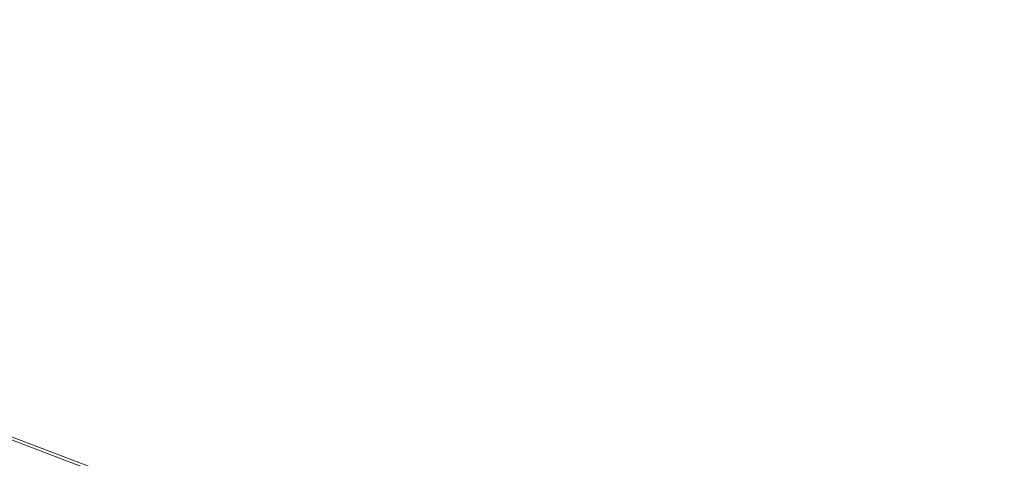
# Model space of a CAD drawing. Header units: metres. Extents: x 90551 to 91648, y 464474 to 467021.
# Tile 203 of 256: x 90701 to 90720, y 464967 to 464976. Entities that reach past the tile are written whole.
import ezdxf
from ezdxf.lldxf.tags import DXFTag

# ---------------------------------------------------------------- set-up
doc = ezdxf.new("R2010")
doc.units = ezdxf.units.M
for name, color, linetype, lineweight in [('B-OI-KL-ET_LS_230 V_UNIVERSITEIT LEIDEN-G', 190, 'KL-LS-SO', 18), ('B-OI-KL-WATER_40_DUNEA NV-G', 170, 'KL-WATER-SO', 18), ('B-OI-KL-WATER_OVERIG_UNIVERSITEIT LEIDEN-G', 170, 'KL-WATER-SO', 18)]:
    doc.layers.add(name, color=color, linetype=linetype, lineweight=lineweight)
tags = doc.linetypes.add('KL-LS-SO', pattern='A,4,-1,[103,NLCS.SHX,S=0.75,R=0,X=0,Y=0],-1,4,-1,["L",Standard,S=1,R=0,X=0,Y=-0.5],-2', length=13).pattern_tags.tags
tags[18] = DXFTag(74, 10)
doc.linetypes.add('KL-WATER-SO', pattern='A,7,-0.5,[168,NLCS.SHX,S=0.75,R=0,X=0.75,Y=0],-2', length=9.5)

msp = doc.modelspace()

# ---------------------------------------------------------------- linework, layer by layer
at = {"layer": 'B-OI-KL-ET_LS_230 V_UNIVERSITEIT LEIDEN-G', "flags": 128}
msp.add_lwpolyline([(90668.759, 464976), (90670, 464976), (90681, 464975), (90700, 464968), (90721, 464960), (90730, 464957), (90736, 464956), (90737, 464955), (90739, 464954)], dxfattribs=at)
msp.add_lwpolyline([(90668.759, 464976), (90670, 464976), (90681, 464975), (90700, 464968), (90721, 464960), (90730, 464957), (90736, 464956), (90737, 464955), (90739, 464954)], dxfattribs=at)
at = {"layer": 'B-OI-KL-WATER_40_DUNEA NV-G', "flags": 128}
msp.add_lwpolyline([(90681, 464975), (90700, 464968.063), (90721, 464960.065), (90730, 464957.045), (90736, 464956.043), (90737, 464957.039), (90741.949, 464960.805)], dxfattribs=at)
at = {"layer": 'B-OI-KL-WATER_OVERIG_UNIVERSITEIT LEIDEN-G', "flags": 128}
msp.add_lwpolyline([(90668, 464975.036), (90670, 464976.028), (90681, 464975), (90700, 464968.063), (90721, 464960.065), (90730, 464957.045), (90736, 464956.043), (90737, 464957.039), (90741.949, 464960.805)], dxfattribs=at)

doc.saveas('drawing.dxf')
